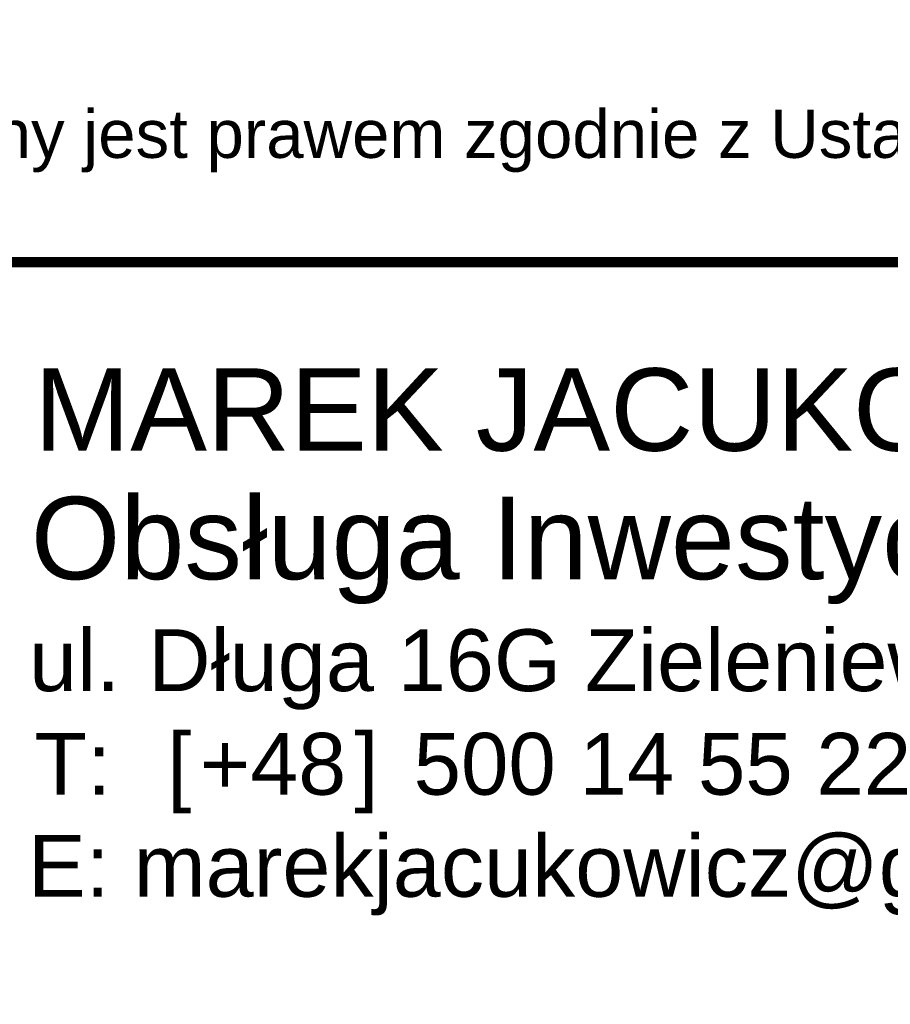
# Model space of a CAD drawing. Header units: metres. Extents: x 8472212 to 8494180, y 5728195 to 5779639.
# Tile 53 of 106: x 8478399 to 8478593, y 5740874 to 5741093. Entities that reach past the tile are written whole.
import ezdxf

# ---------------------------------------------------------------- set-up
doc = ezdxf.new("R2010")
doc.units = ezdxf.units.M
doc.header["$MEASUREMENT"] = 0
doc.layers.add('0A_MJ_tabelka', color=252, linetype='CONTINUOUS', lineweight=5)
doc.styles.add('arial', font='arial.ttf')

msp = doc.modelspace()

# ---------------------------------------------------------------- linework, layer by layer
at = {"layer": '0A_MJ_tabelka', "color": 7, "lineweight": 35}
msp.add_line((8479739.73, 5741038.94), (8478229.35, 5741038.94), dxfattribs=at)
msp.add_lwpolyline([(8478786.21, 5741038.94, 2.29, 2.29, 0), (8478229.35, 5741038.94, 2.29, 2.29, 0), (8478229.35, 5740875.25, 0, 0, 0), (8478786.21, 5740875.25, 2.29, 2.29, 0)], format="xyseb", dxfattribs=at)

# ---------------------------------------------------------------- texts
at = {"layer": '0A_MJ_tabelka', "color": 7, "style": 'arial'}
for s, height, p in [('MAREK JACUKOWICZ', 18.3076, (8478402.47, 5740997.06)), ('Obsługa Inwestycji Budowlanych', 18.3076, (8478401.69, 5740968.52)), ('Długa 16G Zieleniewo, 73-108 Kobylanka', 13.7307, (8478427.76, 5740943.67)), ('ul. ', 13.731, (8478401.29, 5740943.67)), ('[', 13.73, (8478431.98, 5740920.66)), (']', 13.73, (8478473.57, 5740920.66)), ('T:', 13.731, (8478402.47, 5740920.66)), ('+48', 13.731, (8478439.21, 5740920.66)), ('500 14 55 22', 13.7307, (8478486.7, 5740920.66)), ('E: marekjacukowicz@gmail.com', 13.7307, (8478401.08, 5740897.99))]:
    msp.add_text(s, height=height, dxfattribs=at).set_placement(p)
at = {"layer": '0A_MJ_tabelka', "color": 7, "insert": (8478983.79, 5741090.66), "char_height": 10.67947, "width": 1459.9589, "attachment_point": 2, "line_spacing_factor": 1.004016, "style": 'arial'}
msp.add_mtext('{\\fArial|b1|i0|c238|p34;© PRAWA AUTORSKIE ZASTRZEŻONE | © All rights reserved. This drawing is copyright\\P}Projekt ten chroniony jest prawem zgodnie z Ustawą o Prawie Autorskim. Wszelkie udostępnianie, kopiowanie, zmiany lub wykorzystywanie idei zawartych w projekciebez zgody autora jest zabronione i podlega karze.', dxfattribs=at)

doc.saveas('drawing.dxf')
